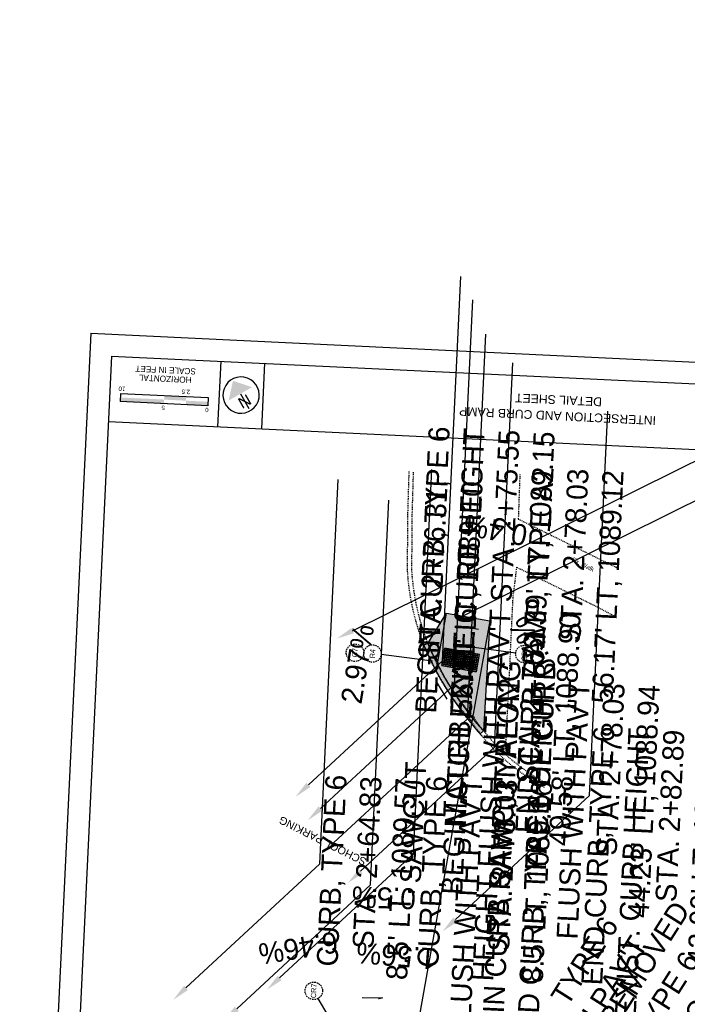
# Model space of a CAD drawing. Header units: feet. Extents: x 2247724 to 2247851, y 439237 to 439458.
# Tile 3 of 4: x 2247724 to 2247800, y 439346 to 439458. Entities that reach past the tile are written whole.
import ezdxf
from ezdxf import colors
from ezdxf.entities.mleader import LeaderData, LeaderLine
from ezdxf.enums import TextEntityAlignment as Align
from ezdxf.math import Vec2, Vec3

# ---------------------------------------------------------------- set-up
doc = ezdxf.new("R2010")
doc.units = ezdxf.units.FT
doc.header["$MEASUREMENT"] = 0
for name, pattern in [('OhDOT_USTN1', [0.055, 0.014, -0.041]), ('OhDOT_USTN3', [0.22, 0.165, -0.055]), ('OhDOT_USTN5', [0.11, 0.055, -0.055])]:
    doc.linetypes.add(name, pattern=pattern)
doc.layers.add('5PPBLDG-HAT', color=253, linetype='Continuous', transparency=0.6)
doc.layers.add('PV_P_Curb-Ramp', color=231, linetype='Continuous', transparency=0.5)
for name, color, linetype in [('GE_P_Cells', 1, 'Continuous'), ('GE_P_CL_Text', 7, 'Continuous'), ('PV_P_Curb', 120, 'Continuous'), ('PV_P_EOP', 7, 'Continuous'), ('PV_P_Walk', 231, 'Continuous'), ('PV_X_Curb', 120, 'OhDOT_USTN1'), ('PV_X_Driveway', 7, 'OhDOT_USTN5'), ('PV_X_Text', 7, 'Continuous'), ('PV_X_Walk', 120, 'OhDOT_USTN5'), ('SH_Border', 7, 'Continuous'), ('SH_Data', 7, 'Continuous'), ('SH_Text', 7, 'Continuous'), ('TX_P_20', 7, 'Continuous')]:
    doc.layers.add(name, color=color, linetype=linetype)
doc.styles.add('Font 70-Main Title', font='txt', dxfattribs={"height": 0.25})
doc.styles.add('OHDOTSymbols', font='arial.ttf')
doc.styles.add('Slanted-Normal', font='font31.shx', dxfattribs={"height": 0.12})
doc.styles.get("Standard").update_dxf_attribs({"font": 'arial.ttf'})
doc.styles.add('Straight-Normal', font='font30.shx', dxfattribs={"height": 0.14})
doc.styles.add('Straight-Sub Title', font='font30.shx', dxfattribs={"height": 0.17})

# ---------------------------------------------------------------- blocks, each defined once
blk = doc.blocks.new('NARROW')
at = {"layer": 'SH_Data', "color": 7, "linetype": 'Continuous'}
blk.add_line((0, 0.033), (0, -0.354), dxfattribs=at)
blk.add_arc((0, 0), 0.415, 129.7798, 129.7633, dxfattribs=at)
blk.add_solid([(0, 0.374), (-0.308, 0.033), (0.308, 0.033)], dxfattribs=at)
at = {"layer": 'SH_Data', "color": 7, "linetype": 'Continuous', "style": 'Font 70-Main Title', "width": 1.15}
blk.add_text('N', height=0.25, dxfattribs=at).set_placement((-0.001, -0.166), align=Align.MIDDLE_CENTER)
blk = doc.blocks.new('HANDFEELERS')
at = {"layer": 'PV_P_Curb-Ramp'}
for p, q in [((0.52, 1.87), (2.52, 2)), ((0.79, -2.12), (2.79, -1.99))]:
    blk.add_line(p, q, dxfattribs=at)
for points in [[(0.79, -2.12), (0.52, 1.87)], [(2.79, -1.99), (2.52, 2)]]:
    blk.add_lwpolyline(points, dxfattribs=at)
for centre, radius in [((0.74, 1.68), 0.0583), ((0.75, 1.48), 0.0583), ((0.76, 1.28), 0.0583), ((0.74, 1.68), 0.03), ((0.75, 1.48), 0.03), ((0.78, 1.08), 0.0583), ((0.76, 1.28), 0.03), ((0.93, 1.7), 0.0583), ((0.95, 1.5), 0.0583), ((0.93, 1.7), 0.03), ((0.96, 1.3), 0.0583), ((0.95, 1.5), 0.03), ((0.98, 1.1), 0.0583), ((0.96, 1.3), 0.03), ((0.98, 1.1), 0.03), ((1.13, 1.71), 0.0583), ((1.15, 1.51), 0.0583), ((1.13, 1.71), 0.03), ((1.16, 1.31), 0.0583), ((1.15, 1.51), 0.03), ((1.18, 1.11), 0.0583), ((1.16, 1.31), 0.03), ((1.18, 1.11), 0.03), ((1.33, 1.72), 0.0583), ((1.35, 1.52), 0.0583), ((1.33, 1.72), 0.03), ((1.36, 1.33), 0.0583), ((1.35, 1.52), 0.03), ((1.37, 1.13), 0.0583), ((1.36, 1.33), 0.03), ((1.37, 1.13), 0.03), ((1.53, 1.74), 0.0583), ((1.55, 1.54), 0.0583), ((1.53, 1.74), 0.03), ((1.56, 1.34), 0.0583), ((1.55, 1.54), 0.03), ((1.57, 1.14), 0.0583), ((1.56, 1.34), 0.03), ((1.57, 1.14), 0.03), ((1.73, 1.75), 0.0583), ((1.75, 1.55), 0.0583), ((1.73, 1.75), 0.03), ((1.76, 1.35), 0.0583), ((1.75, 1.55), 0.03), ((1.77, 1.15), 0.0583), ((1.76, 1.35), 0.03), ((1.77, 1.15), 0.03), ((1.93, 1.76), 0.0583), ((1.95, 1.57), 0.0583), ((1.93, 1.76), 0.03), ((1.96, 1.37), 0.0583), ((1.97, 1.17), 0.0583), ((1.95, 1.57), 0.03), ((1.96, 1.37), 0.03), ((1.97, 1.17), 0.03), ((2.13, 1.78), 0.0583), ((2.15, 1.58), 0.0583), ((2.13, 1.78), 0.03), ((2.16, 1.38), 0.0583), ((2.17, 1.18), 0.0583), ((2.15, 1.58), 0.03), ((2.16, 1.38), 0.03), ((2.17, 1.18), 0.03), ((2.33, 1.79), 0.0583), ((2.35, 1.59), 0.0583), ((2.33, 1.79), 0.03), ((2.36, 1.39), 0.0583), ((2.37, 1.19), 0.0583), ((2.35, 1.59), 0.03), ((2.36, 1.39), 0.03), ((2.37, 1.19), 0.03), ((0.79, 0.89), 0.0583), ((0.8, 0.69), 0.0583), ((0.78, 1.08), 0.03), ((0.79, 0.89), 0.03), ((0.82, 0.49), 0.0583), ((0.8, 0.69), 0.03), ((0.83, 0.29), 0.0583), ((0.82, 0.49), 0.03), ((0.84, 0.09), 0.0583), ((0.83, 0.29), 0.03), ((0.84, 0.09), 0.03), ((0.99, 0.9), 0.0583), ((1, 0.7), 0.0583), ((0.99, 0.9), 0.03), ((1.02, 0.5), 0.0583), ((1, 0.7), 0.03), ((1.03, 0.3), 0.0583), ((1.04, 0.1), 0.0583), ((1.02, 0.5), 0.03), ((1.03, 0.3), 0.03), ((1.04, 0.1), 0.03), ((1.19, 0.91), 0.0583), ((1.2, 0.71), 0.0583), ((1.19, 0.91), 0.03), ((1.22, 0.51), 0.0583), ((1.2, 0.71), 0.03), ((1.23, 0.31), 0.0583), ((1.24, 0.11), 0.0583), ((1.22, 0.51), 0.03), ((1.23, 0.31), 0.03), ((1.24, 0.11), 0.03), ((1.39, 0.93), 0.0583), ((1.4, 0.73), 0.0583), ((1.39, 0.93), 0.03), ((1.42, 0.53), 0.0583), ((1.4, 0.73), 0.03), ((1.43, 0.33), 0.0583), ((1.44, 0.13), 0.0583), ((1.42, 0.53), 0.03), ((1.43, 0.33), 0.03), ((1.44, 0.13), 0.03), ((1.59, 0.94), 0.0583), ((1.6, 0.74), 0.0583), ((1.59, 0.94), 0.03), ((1.61, 0.54), 0.0583), ((1.6, 0.74), 0.03), ((1.63, 0.34), 0.0583), ((1.61, 0.54), 0.03), ((1.64, 0.14), 0.0583), ((1.63, 0.34), 0.03), ((1.66, -0.06), 0.0583), ((1.64, 0.14), 0.03), ((1.79, 0.95), 0.0583), ((1.8, 0.75), 0.0583), ((1.79, 0.95), 0.03), ((1.81, 0.55), 0.0583), ((1.8, 0.75), 0.03), ((1.83, 0.35), 0.0583), ((1.81, 0.55), 0.03), ((1.84, 0.15), 0.0583), ((1.83, 0.35), 0.03), ((1.85, -0.04), 0.0583), ((1.84, 0.15), 0.03), ((1.99, 0.97), 0.0583), ((2, 0.77), 0.0583), ((1.99, 0.97), 0.03), ((2.01, 0.57), 0.0583), ((2, 0.77), 0.03), ((2.03, 0.37), 0.0583), ((2.01, 0.57), 0.03), ((2.04, 0.17), 0.0583), ((2.03, 0.37), 0.03), ((2.05, -0.03), 0.0583), ((2.04, 0.17), 0.03), ((2.19, 0.98), 0.0583), ((2.2, 0.78), 0.0583), ((2.21, 0.58), 0.0583), ((2.19, 0.98), 0.03), ((2.2, 0.78), 0.03), ((2.23, 0.38), 0.0583), ((2.21, 0.58), 0.03), ((2.24, 0.18), 0.0583), ((2.23, 0.38), 0.03), ((2.25, -0.02), 0.0583), ((2.24, 0.18), 0.03), ((2.25, -0.02), 0.03), ((2.39, 0.99), 0.0583), ((2.4, 0.79), 0.0583), ((2.41, 0.59), 0.0583), ((2.39, 0.99), 0.03), ((2.4, 0.79), 0.03), ((2.43, 0.39), 0.0583), ((2.41, 0.59), 0.03), ((2.44, 0.2), 0.0583), ((2.43, 0.39), 0.03), ((2.45, 0), 0.0583), ((2.44, 0.2), 0.03), ((2.45, 0), 0.03), ((0.86, -0.11), 0.0583), ((0.87, -0.31), 0.0583), ((0.86, -0.11), 0.03), ((0.88, -0.51), 0.0583), ((0.87, -0.31), 0.03), ((0.9, -0.71), 0.0583), ((0.88, -0.51), 0.03), ((0.91, -0.91), 0.0583), ((0.9, -0.71), 0.03), ((0.92, -1.11), 0.0583), ((0.91, -0.91), 0.03), ((0.92, -1.11), 0.03), ((1.06, -0.1), 0.0583), ((1.07, -0.3), 0.0583), ((1.06, -0.1), 0.03), ((1.08, -0.5), 0.0583), ((1.07, -0.3), 0.03), ((1.1, -0.7), 0.0583), ((1.08, -0.5), 0.03), ((1.11, -0.9), 0.0583), ((1.1, -0.7), 0.03), ((1.12, -1.1), 0.0583), ((1.11, -0.9), 0.03), ((1.12, -1.1), 0.03), ((1.26, -0.09), 0.0583), ((1.27, -0.28), 0.0583), ((1.28, -0.48), 0.0583), ((1.26, -0.09), 0.03), ((1.27, -0.28), 0.03), ((1.3, -0.68), 0.0583), ((1.28, -0.48), 0.03), ((1.31, -0.88), 0.0583), ((1.3, -0.68), 0.03), ((1.32, -1.08), 0.0583), ((1.31, -0.88), 0.03), ((1.32, -1.08), 0.03), ((1.46, -0.07), 0.0583), ((1.47, -0.27), 0.0583), ((1.48, -0.47), 0.0583), ((1.46, -0.07), 0.03), ((1.47, -0.27), 0.03), ((1.5, -0.67), 0.0583), ((1.48, -0.47), 0.03), ((1.51, -0.87), 0.0583), ((1.52, -1.07), 0.0583), ((1.5, -0.67), 0.03), ((1.51, -0.87), 0.03), ((1.52, -1.07), 0.03), ((1.67, -0.26), 0.0583), ((1.68, -0.46), 0.0583), ((1.66, -0.06), 0.03), ((1.67, -0.26), 0.03), ((1.7, -0.66), 0.0583), ((1.68, -0.46), 0.03), ((1.71, -0.86), 0.0583), ((1.72, -1.06), 0.0583), ((1.7, -0.66), 0.03), ((1.71, -0.86), 0.03), ((1.72, -1.06), 0.03), ((1.87, -0.24), 0.0583), ((1.85, -0.04), 0.03), ((1.88, -0.44), 0.0583), ((1.87, -0.24), 0.03), ((1.9, -0.64), 0.0583), ((1.88, -0.44), 0.03), ((1.91, -0.84), 0.0583), ((1.92, -1.04), 0.0583), ((1.9, -0.64), 0.03), ((1.91, -0.84), 0.03), ((1.92, -1.04), 0.03), ((2.07, -0.23), 0.0583), ((2.05, -0.03), 0.03), ((2.08, -0.43), 0.0583), ((2.07, -0.23), 0.03), ((2.09, -0.63), 0.0583), ((2.08, -0.43), 0.03), ((2.11, -0.83), 0.0583), ((2.09, -0.63), 0.03), ((2.12, -1.03), 0.0583), ((2.11, -0.83), 0.03), ((2.12, -1.03), 0.03), ((2.27, -0.22), 0.0583), ((2.28, -0.42), 0.0583), ((2.27, -0.22), 0.03), ((2.29, -0.62), 0.0583), ((2.28, -0.42), 0.03), ((2.31, -0.82), 0.0583), ((2.29, -0.62), 0.03), ((2.32, -1.02), 0.0583), ((2.31, -0.82), 0.03), ((2.32, -1.02), 0.03), ((2.47, -0.2), 0.0583), ((2.48, -0.4), 0.0583), ((2.47, -0.2), 0.03), ((2.49, -0.6), 0.0583), ((2.48, -0.4), 0.03), ((2.51, -0.8), 0.0583), ((2.49, -0.6), 0.03), ((2.52, -1), 0.0583), ((2.51, -0.8), 0.03), ((2.52, -1), 0.03), ((0.94, -1.31), 0.0583), ((0.95, -1.51), 0.0583), ((0.94, -1.31), 0.03), ((0.97, -1.71), 0.0583), ((0.95, -1.51), 0.03), ((0.98, -1.91), 0.0583), ((0.97, -1.71), 0.03), ((0.98, -1.91), 0.03), ((1.14, -1.3), 0.0583), ((1.15, -1.5), 0.0583), ((1.14, -1.3), 0.03), ((1.16, -1.7), 0.0583), ((1.15, -1.5), 0.03), ((1.18, -1.89), 0.0583), ((1.16, -1.7), 0.03), ((1.18, -1.89), 0.03), ((1.34, -1.28), 0.0583), ((1.35, -1.48), 0.0583), ((1.34, -1.28), 0.03), ((1.36, -1.68), 0.0583), ((1.35, -1.48), 0.03), ((1.38, -1.88), 0.0583), ((1.36, -1.68), 0.03), ((1.38, -1.88), 0.03), ((1.54, -1.27), 0.0583), ((1.55, -1.47), 0.0583), ((1.54, -1.27), 0.03), ((1.56, -1.67), 0.0583), ((1.55, -1.47), 0.03), ((1.58, -1.87), 0.0583), ((1.56, -1.67), 0.03), ((1.58, -1.87), 0.03), ((1.74, -1.26), 0.0583), ((1.75, -1.46), 0.0583), ((1.74, -1.26), 0.03), ((1.76, -1.65), 0.0583), ((1.75, -1.46), 0.03), ((1.78, -1.85), 0.0583), ((1.76, -1.65), 0.03), ((1.78, -1.85), 0.03), ((1.94, -1.24), 0.0583), ((1.95, -1.44), 0.0583), ((1.96, -1.64), 0.0583), ((1.94, -1.24), 0.03), ((1.95, -1.44), 0.03), ((1.98, -1.84), 0.0583), ((1.96, -1.64), 0.03), ((1.98, -1.84), 0.03), ((2.14, -1.23), 0.0583), ((2.15, -1.43), 0.0583), ((2.16, -1.63), 0.0583), ((2.14, -1.23), 0.03), ((2.15, -1.43), 0.03), ((2.18, -1.83), 0.0583), ((2.16, -1.63), 0.03), ((2.18, -1.83), 0.03), ((2.33, -1.21), 0.0583), ((2.35, -1.41), 0.0583), ((2.33, -1.21), 0.03), ((2.36, -1.61), 0.0583), ((2.35, -1.41), 0.03), ((2.38, -1.81), 0.0583), ((2.36, -1.61), 0.03), ((2.38, -1.81), 0.03), ((2.53, -1.2), 0.0583), ((2.55, -1.4), 0.0583), ((2.53, -1.2), 0.03), ((2.56, -1.6), 0.0583), ((2.55, -1.4), 0.03), ((2.58, -1.8), 0.0583), ((2.56, -1.6), 0.03), ((2.58, -1.8), 0.03)]:
    blk.add_circle(centre, radius, dxfattribs=at)

msp = doc.modelspace()

# ---------------------------------------------------------------- hatches: boundary and pattern name
at = {"layer": '5PPBLDG-HAT'}
h = msp.add_hatch(color=256, dxfattribs=at)
h.dxf.hatch_style = 1
h.paths.add_polyline_path([(2247770.51, 439387.01, 0.01783), (2247771.61, 439384.66), (2247772.65, 439390.5)])
h = msp.add_hatch(color=256, dxfattribs=at)
h.dxf.hatch_style = 1
h.paths.add_polyline_path([(2247775.59, 439378.52, 0.013365), (2247776.85, 439377.03), (2247777.57, 439389.62)])
h.paths.add_polyline_path([(2247777.57, 439389.62), (2247772.65, 439390.5), (2247771.61, 439384.66, 0.023591), (2247773.32, 439381.68, 0.034235), (2247775.63, 439378.74)])
h.paths.add_polyline_path([(2247772.09, 439384.51), (2247772.44, 439386.47), (2247776.38, 439385.77), (2247776.03, 439383.8)], flags=16)
h.paths.add_polyline_path([(2247776.31, 439388.3), (2247774.01, 439388.71), (2247773.85, 439387.83), (2247776.15, 439387.41)], flags=24)
h.paths.add_polyline_path([(2247774.88, 439381.51), (2247775.25, 439383.8), (2247774.37, 439383.95), (2247773.99, 439381.66)], flags=24)
h = msp.add_hatch(color=256, dxfattribs=at)
h.dxf.hatch_style = 1
h.paths.add_polyline_path([(2247770.51, 439387.01), (2247770.04, 439386.83, 0.022244), (2247771.47, 439383.86), (2247771.6, 439384.59, -0.024258)])
h.paths.add_polyline_path([(2247771.6, 439384.59), (2247771.47, 439383.86, 0.019242), (2247772.91, 439381.4, 0.037719), (2247775.52, 439378.12), (2247775.59, 439378.52, -0.026736), (2247773.32, 439381.68, -0.030958)])
h.paths.add_polyline_path([(2247775.59, 439378.52), (2247775.52, 439378.12), (2247775.51, 439378.04, 0.017357), (2247776.49, 439376.71), (2247776.85, 439377.03, -0.013365)])
h = msp.add_hatch(color=256, dxfattribs=at)
h.dxf.hatch_style = 1
h.paths.add_polyline_path([(2247771.61, 439384.66), (2247771.6, 439384.59, 0.030958), (2247773.32, 439381.68, -0.023591)])
h.paths.add_polyline_path([(2247770.51, 439387.01, 0.024258), (2247771.6, 439384.59), (2247771.61, 439384.66, -0.01783)])
h = msp.add_hatch(color=256, dxfattribs=at)
h.dxf.hatch_style = 1
h.paths.add_polyline_path([(2247775.48, 439377.87), (2247775.51, 439378.04, -0.00484), (2247775.25, 439378.42, -0.034086), (2247772.91, 439381.4, 0.029531)])
h = msp.add_hatch(color=256, dxfattribs=at)
h.dxf.hatch_style = 1
h.paths.add_polyline_path([(2247773.32, 439381.68, 0.026736), (2247775.59, 439378.52), (2247775.63, 439378.74, -0.034235)])
h = msp.add_hatch(color=256, dxfattribs=at)
h.dxf.hatch_style = 1
h.paths.add_polyline_path([(2247775.51, 439378.04), (2247775.48, 439377.87), (2247775.48, 439377.87, 0.013037), (2247776.74, 439376.41, -0.021506)])
at = {"layer": 'SH_Data', "linetype": 'Continuous'}
msp.add_hatch(color=7, dxfattribs=at).paths.add_polyline_path([(2247740.36, 439414.44), (2247735.37, 439414.67), (2247735.39, 439415.14), (2247735.39, 439415.14), (2247740.38, 439414.91)])

# ---------------------------------------------------------------- linework, layer by layer
at = {"layer": '5PPBLDG-HAT'}
msp.add_lwpolyline([(2247775.48, 439377.87), (2247767.73, 439334.33)], dxfattribs=at)
at = {"layer": 'GE_P_CL_Text'}
for p, q in [((2247774.67, 439386.76, -544.11), (2247780.54, 439385.95, -78.65)), ((2247771.04, 439385, -544.11), (2247765.17, 439385.75, -78.65)), ((2247760.99, 439341.37, -544.11), (2247757.98, 439346.46, -78.65))]:
    msp.add_line(p, q, dxfattribs=at)
at = {"layer": 'GE_P_CL_Text', "linetype": 'OhDOT_USTN3'}
for centre in [(2247762.18, 439385.97), (2247764.18, 439385.87), (2247781.53, 439385.82), (2247757.47, 439347.32)]:
    msp.add_circle(centre, 1, dxfattribs=at)
at = {"layer": 'PV_P_Curb'}
msp.add_line((2247770.51, 439387.01), (2247770.04, 439386.83), dxfattribs=at)
msp.add_lwpolyline([(2247776.85, 439377.03), (2247776.48, 439376.7)], dxfattribs=at)
msp.add_arc((2247804.01, 439401.31), 36.43, 203.114, 221.7945, dxfattribs=at)
at = {"layer": 'PV_P_EOP'}
msp.add_arc((2247804.1, 439401.35), 37.03, 203.0934, 222.3539, dxfattribs=at)
at = {"layer": 'PV_P_Walk'}
for p, q in [((2247771.47, 439383.86), (2247772.65, 439390.5)), ((2247772.65, 439390.5), (2247777.57, 439389.62)), ((2247777.57, 439389.62), (2247775.48, 439377.87))]:
    msp.add_line(p, q, dxfattribs=at)
for points in [[(2247770.51, 439387.01), (2247772.65, 439390.5)], [(2247777.57, 439389.62), (2247776.85, 439377.03)], [(2247772.44, 439386.47), (2247772.09, 439384.51)], [(2247772.44, 439386.47), (2247776.38, 439385.77)], [(2247776.38, 439385.77), (2247776.03, 439383.8)], [(2247772.09, 439384.51), (2247776.03, 439383.8)]]:
    msp.add_lwpolyline(points, dxfattribs=at)
at = {"layer": 'PV_X_Curb', "elevation": 1088.74}
msp.add_lwpolyline([(2247768.83, 439406.6), (2247768.69, 439401.8), (2247768.64, 439395.52)], dxfattribs=at)
at = {"layer": 'PV_X_Curb'}
for centre, radius, start, end in [((2247795.95, 439397.05, 1088.87), 27.36, 183.1432, 221.9919), ((2247795.06, 439391.54, 1088.95), 23.27, 213.5331, 241.2083)]:
    msp.add_arc(centre, radius, start, end, dxfattribs=at)
at = {"layer": 'PV_X_Driveway', "elevation": 1088.74}
msp.add_lwpolyline([(2247768.33, 439406.67), (2247768.19, 439401.81), (2247768.14, 439395.52)], dxfattribs=at)
at = {"layer": 'PV_X_Driveway'}
for centre, radius, start, end in [((2247795.95, 439397.05, 1088.87), 27.86, 183.1432, 222.8233), ((2247795.06, 439391.54, 1088.95), 23.77, 213.5331, 241.7234)]:
    msp.add_arc(centre, radius, start, end, dxfattribs=at)
at = {"layer": 'PV_X_Walk'}
for points, elevation in [([(2247781.01, 439406.35), (2247780.83, 439401.25), (2247792.16, 439395.67), (2247792.23, 439395.64)], 1089.05), ([(2247779.37, 439374.79), (2247779.76, 439382.09), (2247780.24, 439392.26), (2247780.67, 439395.74), (2247789.83, 439391.22), (2247791.74, 439390.2)], 1089.12)]:
    msp.add_lwpolyline(points, dxfattribs=dict(at, elevation=elevation))
at = {"layer": 'SH_Border'}
for p, q in [((2247731.99, 439422.5), (2247723.88, 439252.69)), ((2247731.99, 439422.5), (2247841.86, 439417.25)), ((2247734.37, 439419.88), (2247726.5, 439255.07)), ((2247734.37, 439419.88), (2247839.25, 439414.88)), ((2247746.85, 439419.29), (2247746.49, 439411.79)), ((2247751.85, 439419.05), (2247751.49, 439411.56)), ((2247734.01, 439412.39), (2247838.89, 439407.39))]:
    msp.add_line(p, q, dxfattribs=at)
at = {"layer": 'SH_Data', "color": 7, "linetype": 'Continuous'}
for p, q in [((2247735.41, 439415.61), (2247735.37, 439414.67)), ((2247735.41, 439415.61), (2247745.4, 439415.13)), ((2247745.36, 439414.2), (2247735.37, 439414.67)), ((2247745.4, 439415.13), (2247745.36, 439414.2))]:
    msp.add_line(p, q, dxfattribs=at)
for points in [[(2247742.9, 439415.25), (2247740.41, 439415.37), (2247742.88, 439414.78), (2247740.38, 439414.9)], [(2247745.38, 439414.66), (2247742.88, 439414.78), (2247745.36, 439414.2), (2247742.86, 439414.32)]]:
    msp.add_solid(points, dxfattribs=at)
at = {"layer": 'TX_P_20', "linetype": 'ByBlock', "lineweight": -2, "elevation": 1083.62}
for points in [[(2247773.95, 439389.06), (2247776.29, 439388.68)], [(2247775.04, 439381.35), (2247775.46, 439383.68)], [(2247771.44, 439382.68), (2247772.69, 439380.67)], [(2247765.37, 439346.49), (2247763.01, 439346.54)]]:
    msp.add_lwpolyline(points, dxfattribs=at)
at = {"layer": 'TX_P_20'}
for points in [[(2247774.43, 439388.81, 1083.62), (2247773.99, 439389.05, 1083.62), (2247774.49, 439388.97, 1083.62)], [(2247771.57, 439382.16, 1083.62), (2247771.46, 439382.65, 1083.62), (2247771.72, 439382.22, 1083.62)], [(2247774.97, 439381.89, 1083.62), (2247775.04, 439381.39, 1083.62), (2247775.13, 439381.88, 1083.62)], [(2247764.85, 439346.33, 1083.62), (2247765.34, 439346.48, 1083.62), (2247764.83, 439346.49, 1083.62)]]:
    msp.add_solid(points, dxfattribs=at)

# ---------------------------------------------------------------- block references
at = {"layer": '5PPBLDG-HAT', "rotation": 75.99091966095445}
msp.add_blockref('HANDFEELERS', (2247773.78, 439383.55), dxfattribs=at)
at = {"layer": 'GE_P_Cells', "xscale": 4.999999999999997, "yscale": 4.999999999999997, "zscale": 4.999999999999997, "rotation": 29.6445874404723}
msp.add_blockref('NARROW', (2247749.17, 439415.42), dxfattribs=at)

# ---------------------------------------------------------------- texts
at = {"layer": 'GE_P_CL_Text', "style": 'Slanted-Normal'}
for s, insert, char_height, width, attachment_point, rotation in [("BEGIN CURB, TYPE 6\\PMATCH EXIST. CURB HEIGHT\\PSTA. 2+75.55\\P52.39' LT, 1089.15", (2247770.61, 439411.89, 1088.87), 2.4, 57.4825, 3, 87.2721), ("END CURB RAMP, TYPE A2\\PSTA. 2+78.03\\P56.17' LT, 1089.12", (2247782.48, 439407.26), 2.4, 57.4825, 3, 87.2678), ("STA. 2+76.31,\\P56.31' LT, 1089.10", (2247770.38, 439405.82), 2.4, 57.4825, 3, 87.2678), ('0.4%', (2247781.6, 439398.14, 1083.62), 2.4, 57.4825, 1, 169.6829), ("BEGIN CURB, TYPE 6\\PHEIGHT FLUSH WITH PAV'T\\PSTA. 2+76.17\\P49.58' LT, 1088.90", (2247773.59, 439391.15), 2.4, 57.4825, 3, 87.2721), ('0.5%', (2247783.31, 439382.88, 1083.62), 2.4, 57.4825, 1, 120.7324), ('2.97%', (2247762.94, 439380, 1083.62), 2.4, 57.4825, 7, 80.6129), ('C7', (2247762.18, 439385.97), 0.6, 14.3706, 5, 87.2678), ('R4', (2247764.18, 439385.87), 0.6, 14.3706, 5, 87.2678), ('CR8', (2247781.53, 439385.82), 0.6, 14.3706, 5, 87.2678), ('SAWCUT ALONG\\PFACE OF CURB', (2247778.73, 439385.18), 2.4, 57.4825, 3, 87.2721), ("BEGIN CURB RAMP, TYPE A2\\PEND CURB, TYPE 6 HEIGHT\\PFLUSH WITH PAV'T\\PSTA. 2+78.03\\P44.23' LT, 1088.94", (2247778.61, 439383.12), 2.4, 57.4825, 3, 87.2721), ("END CURB, TYPE 6\\PMATCH EXIST. CURB HEIGHT\\PSTA. 2+82.89\\P42.99' LT. 1089.14", (2247789.43, 439377.6), 2.4, 57.4825, 3, 87.2721), ('SAWCUT', (2247767.95, 439373.56), 2.4, 57.4825, 3, 87.2721), ("CURB, TYPE 6\\PSTA. 2+64.83\\P8.5' LT, 1089.57", (2247758.83, 439372.08), 2.4, 57.4825, 3, 87.2721), ("CURB, TYPE 6\\PHEIGHT FLUSH WITH PAV'T\\PSTA. 2+73.03\\P8.5' LT, 1089.16", (2247770.33, 439371.94), 2.4, 57.4825, 3, 87.2721), ("END CURB REMOVED\\PEND CURB, TYPE 6\\PMATCH EXIST. CURB HEIGHT\\PSTA. 2+79.03\\P8.5' LT, 1089.21 ", (2247780.37, 439329.21, 1083.63), 2.4, 57.4825, 1, 57.6177), ('0.5%', (2247769.09, 439356.63, 1083.62), 2.4, 57.4825, 1, 178.1234), ('6.46%', (2247760.39, 439351.74, 1083.62), 2.4, 57.4825, 1, 189.1339), ("END CURB, TYPE 6\\PFLUSH WITH PAV'T\\PSTA. 2+78.03\\P8.5' LT, 1089.14", (2247774.5, 439331.08, 1083.63), 2.4, 57.4825, 1, 57.6177), ('1.56%', (2247771.31, 439349.75, 1083.62), 2.4, 57.4825, 1, 175.2631), ('CR7', (2247757.47, 439347.32), 0.6, 14.3706, 5, 87.2678)]:
    msp.add_mtext(s, dxfattribs=dict(at, insert=insert, char_height=char_height, width=width, attachment_point=attachment_point, rotation=rotation))
at = {"layer": 'PV_X_Text', "insert": (2247787.14, 439396.91, 1087.65), "char_height": 0.5, "width": 181.3992, "attachment_point": 1, "rotation": 332.7346, "style": 'Straight-Normal'}
msp.add_mtext('Ex. Walk', dxfattribs=at)
at = {"layer": 'SH_Border', "insert": (2247758.49, 439364.47), "char_height": 0.875, "attachment_point": 5, "rotation": 153.2543, "style": 'OHDOTSymbols'}
msp.add_mtext_dynamic_manual_height_columns('SCHOOL PARKING', width=59.5819, gutter_width=5, heights=[11.56], dxfattribs=at)
at = {"layer": 'SH_Data', "linetype": 'Continuous', "style": 'Straight-Sub Title'}
for s, p in [('SCALE IN FEET', (2247740.55, 439418.28)), ('HORIZONTAL', (2247740.5, 439417.28))]:
    msp.add_text(s, height=0.7, rotation=177.2678, dxfattribs=at).set_placement(p, align=Align.MIDDLE_CENTER)
at = {"layer": 'SH_Data', "style": 'Straight-Sub Title'}
for s, p in [('10', (2247735.57, 439416.39)), ('2.5', (2247742.87, 439416.04)), ('5', (2247740.28, 439414.21)), ('0', (2247745.28, 439413.97))]:
    msp.add_text(s, height=0.5, rotation=177.2678, dxfattribs=at).set_placement(p, align=Align.CENTER)
at = {"layer": 'SH_Text', "linetype": 'Continuous', "style": 'OHDOTSymbols'}
for s, p in [('DETAIL SHEET', (2247785.43, 439414.87)), ('INTERSECTION AND CURB RAMP', (2247785.32, 439413.04, -565.93))]:
    msp.add_text(s, height=1, rotation=177.2678, dxfattribs=at).set_placement(p, align=Align.MIDDLE_CENTER)

# ---------------------------------------------------------------- leaders
at = {"layer": 'TX_P_20'}
ml = msp.add_multileader_mtext('Standard', dxfattribs=at)
ml.set_content('', color=256)
ml.set_leader_properties()
ml.build(insert=Vec2(0, 0))
ml.multileader.update_dxf_attribs({"dogleg_length": 2.2, "arrow_head_size": 2, "scale": 20})
ctx = ml.context
ctx.base_point, ctx.scale, ctx.char_height, ctx.arrow_head_size, ctx.landing_gap_size, ctx.plane_origin, ctx.plane_x_axis, ctx.plane_y_axis = Vec3(2247822.04, 439460.18), 20, 2, 2, 1.8, Vec3(2247757.28, 439437.21), Vec3(-0.047667, -0.998863), Vec3(0.998863, -0.047667)
ctx.text_align_type = 2
notes = []
notes.append((ctx, [(1, (1, 1, 0), (2247819.77, 439412.63), (0.047667, 0.998863), 44, [(0, [(2247772.22, 439389.03)], 0, [])])]))
ctx.mtext.insert, ctx.mtext.text_direction, ctx.mtext.rotation, ctx.mtext.alignment, ctx.mtext.flow_direction = Vec3(2247822.95, 439458.33), Vec3(-0.047667, -0.998863), 3.141593, 3, 5
ml = msp.add_multileader_mtext('Standard', dxfattribs=at)
ml.set_content('', color=256)
ml.set_leader_properties()
ml.build(insert=Vec2(0, 0))
ml.multileader.update_dxf_attribs({"dogleg_length": 2.2, "arrow_head_size": 2, "scale": 20})
ctx = ml.context
ctx.base_point, ctx.scale, ctx.char_height, ctx.arrow_head_size, ctx.landing_gap_size, ctx.plane_origin, ctx.plane_x_axis, ctx.plane_y_axis = Vec3(2247809.94, 439458.74), 20, 2, 2, 1.8, Vec3(2247745.18, 439435.77), Vec3(-0.047667, -0.998863), Vec3(0.998863, -0.047667)
ctx.text_align_type = 2
notes.append((ctx, [(1, (1, 1, 0), (2247807.67, 439411.19), (0.047667, 0.998863), 44, [(0, [(2247760.11, 439387.59)], 0, [])])]))
ctx.mtext.insert, ctx.mtext.text_direction, ctx.mtext.rotation, ctx.mtext.alignment, ctx.mtext.flow_direction = Vec3(2247810.85, 439456.89), Vec3(-0.047667, -0.998863), 3.141593, 3, 5
ml = msp.add_multileader_mtext('Standard', dxfattribs=at)
ml.set_content('', color=256)
ml.set_leader_properties()
ml.build(insert=Vec2(0, 0))
ml.multileader.update_dxf_attribs({"dogleg_length": 2.2, "arrow_head_size": 2, "scale": 20})
ctx = ml.context
ctx.base_point, ctx.scale, ctx.char_height, ctx.arrow_head_size, ctx.landing_gap_size, ctx.plane_origin, ctx.plane_x_axis, ctx.plane_y_axis = Vec3(2247774.42, 439432.58, 1088.87), 20, 2, 2, 1.8, Vec3(2247733.97, 439416.81, 1088.87), Vec3(-0.047592, -0.998867), Vec3(0.998867, -0.047592)
ctx.text_align_type = 2
notes.append((ctx, [(1, (1, 1, 0), (2247772.16, 439385.04, 1088.87), (0.047592, 0.998867), 44, [(0, [(2247755.39, 439369.5, 1088.87)], 0, [])])]))
ctx.mtext.insert, ctx.mtext.text_direction, ctx.mtext.rotation, ctx.mtext.alignment, ctx.mtext.flow_direction = Vec3(2247775.34, 439430.74, 1088.87), Vec3(-0.047592, -0.998867), 3.141668, 3, 5
ml = msp.add_multileader_mtext('Standard', dxfattribs=at)
ml.set_content('', color=256)
ml.set_leader_properties()
ml.build(insert=Vec2(0, 0))
ml.multileader.update_dxf_attribs({"dogleg_length": 2.2, "arrow_head_size": 2, "scale": 20})
ctx = ml.context
ctx.base_point, ctx.scale, ctx.char_height, ctx.arrow_head_size, ctx.landing_gap_size, ctx.plane_origin, ctx.plane_x_axis, ctx.plane_y_axis = Vec3(2247775.82, 439429.9), 20, 2, 2, 1.8, Vec3(2247735.37, 439414.12), Vec3(-0.047592, -0.998867), Vec3(0.998867, -0.047592)
ctx.text_align_type = 2
notes.append((ctx, [(1, (1, 1, 0), (2247773.56, 439382.35), (0.047592, 0.998867), 44, [(0, [(2247756.78, 439366.81)], 0, [])])]))
ctx.mtext.insert, ctx.mtext.text_direction, ctx.mtext.rotation, ctx.mtext.alignment, ctx.mtext.flow_direction = Vec3(2247776.73, 439428.05), Vec3(-0.047592, -0.998867), 3.141668, 3, 5
ml = msp.add_multileader_mtext('Standard', dxfattribs=at)
ml.set_content('', color=256)
ml.set_leader_properties()
ml.build(insert=Vec2(0, 0))
ml.multileader.update_dxf_attribs({"dogleg_length": 2.2, "arrow_head_size": 2, "scale": 20})
ctx = ml.context
ctx.base_point, ctx.scale, ctx.char_height, ctx.arrow_head_size, ctx.landing_gap_size, ctx.plane_origin, ctx.plane_x_axis, ctx.plane_y_axis = Vec3(2247777.3, 439425.96), 20, 2, 2, 1.8, Vec3(2247736.84, 439410.19), Vec3(-0.047592, -0.998867), Vec3(0.998867, -0.047592)
ctx.text_align_type = 2
notes.append((ctx, [(1, (1, 1, 0), (2247775.04, 439378.42), (0.047592, 0.998867), 44, [(0, [(2247758.26, 439362.88)], 0, [])])]))
ctx.mtext.insert, ctx.mtext.text_direction, ctx.mtext.rotation, ctx.mtext.alignment, ctx.mtext.flow_direction = Vec3(2247778.21, 439424.12), Vec3(-0.047592, -0.998867), 3.141668, 3, 5
ml = msp.add_multileader_mtext('Standard', dxfattribs=at)
ml.set_content('', color=256)
ml.set_leader_properties()
ml.build(insert=Vec2(0, 0))
ml.multileader.update_dxf_attribs({"dogleg_length": 2.2, "arrow_head_size": 2, "scale": 20})
ctx = ml.context
ctx.base_point, ctx.scale, ctx.char_height, ctx.arrow_head_size, ctx.landing_gap_size, ctx.plane_origin, ctx.plane_x_axis, ctx.plane_y_axis = Vec3(2247780.4, 439422.71), 20, 2, 2, 1.8, Vec3(2247739.94, 439406.94), Vec3(-0.047592, -0.998867), Vec3(0.998867, -0.047592)
ctx.text_align_type = 2
notes.append((ctx, [(1, (1, 1, 0), (2247778.13, 439375.17), (0.047592, 0.998867), 44, [(0, [(2247761.36, 439359.63)], 0, [])])]))
ctx.mtext.insert, ctx.mtext.text_direction, ctx.mtext.rotation, ctx.mtext.alignment, ctx.mtext.flow_direction = Vec3(2247781.31, 439420.87), Vec3(-0.047592, -0.998867), 3.141668, 3, 5
ml = msp.add_multileader_mtext('Standard', dxfattribs=at)
ml.set_content('', color=256)
ml.set_leader_properties()
ml.build(insert=Vec2(0, 0))
ml.multileader.update_dxf_attribs({"dogleg_length": 2.2, "arrow_head_size": 2, "scale": 20})
ctx = ml.context
ctx.base_point, ctx.scale, ctx.char_height, ctx.arrow_head_size, ctx.landing_gap_size, ctx.plane_origin, ctx.plane_x_axis, ctx.plane_y_axis = Vec3(2247791.21, 439417.2), 20, 2, 2, 1.8, Vec3(2247750.76, 439401.42), Vec3(-0.047592, -0.998867), Vec3(0.998867, -0.047592)
ctx.text_align_type = 2
notes.append((ctx, [(1, (1, 1, 0), (2247788.95, 439369.65), (0.047592, 0.998867), 44, [(0, [(2247772.18, 439354.11)], 0, [])])]))
ctx.mtext.insert, ctx.mtext.text_direction, ctx.mtext.rotation, ctx.mtext.alignment, ctx.mtext.flow_direction = Vec3(2247792.13, 439415.35), Vec3(-0.047592, -0.998867), 3.141668, 3, 5
ml = msp.add_multileader_mtext('Standard', dxfattribs=at)
ml.set_content('', color=256)
ml.set_leader_properties()
ml.build(insert=Vec2(0, 0))
ml.multileader.update_dxf_attribs({"dogleg_length": 2.2, "arrow_head_size": 2, "scale": 20})
ctx = ml.context
ctx.base_point, ctx.scale, ctx.char_height, ctx.arrow_head_size, ctx.landing_gap_size, ctx.plane_origin, ctx.plane_x_axis, ctx.plane_y_axis = Vec3(2247771.15, 439410.52), 20, 2, 2, 1.8, Vec3(2247730.69, 439394.75), Vec3(-0.047592, -0.998867), Vec3(0.998867, -0.047592)
ctx.text_align_type = 2
notes.append((ctx, [(1, (1, 1, 0), (2247768.88, 439362.98), (0.047592, 0.998867), 44, [(0, [(2247752.11, 439347.44)], 0, [])])]))
ctx.mtext.insert, ctx.mtext.text_direction, ctx.mtext.rotation, ctx.mtext.alignment, ctx.mtext.flow_direction = Vec3(2247772.06, 439408.68), Vec3(-0.047592, -0.998867), 3.141668, 3, 5
ml = msp.add_multileader_mtext('Standard', dxfattribs=at)
ml.set_content('', color=256)
ml.set_leader_properties()
ml.build(insert=Vec2(0, 0))
ml.multileader.update_dxf_attribs({"dogleg_length": 2.2, "arrow_head_size": 2, "scale": 20})
ctx = ml.context
ctx.base_point, ctx.scale, ctx.char_height, ctx.arrow_head_size, ctx.landing_gap_size, ctx.plane_origin, ctx.plane_x_axis, ctx.plane_y_axis = Vec3(2247760.45, 439409.38), 20, 2, 2, 1.8, Vec3(2247719.99, 439393.6), Vec3(-0.047592, -0.998867), Vec3(0.998867, -0.047592)
ctx.text_align_type = 2
notes.append((ctx, [(1, (1, 1, 0), (2247758.18, 439361.83), (0.047592, 0.998867), 44, [(0, [(2247741.41, 439346.29)], 0, [])])]))
ctx.mtext.insert, ctx.mtext.text_direction, ctx.mtext.rotation, ctx.mtext.alignment, ctx.mtext.flow_direction = Vec3(2247761.36, 439407.53), Vec3(-0.047592, -0.998867), 3.141668, 3, 5
ml = msp.add_multileader_mtext('Standard', dxfattribs=at)
ml.set_content('', color=256)
ml.set_leader_properties()
ml.build(insert=Vec2(0, 0))
ml.multileader.update_dxf_attribs({"dogleg_length": 2.2, "arrow_head_size": 2, "scale": 20})
ctx = ml.context
ctx.base_point, ctx.scale, ctx.char_height, ctx.arrow_head_size, ctx.landing_gap_size, ctx.plane_origin, ctx.plane_x_axis, ctx.plane_y_axis = Vec3(2247766.24, 439406.99), 20, 2, 2, 1.8, Vec3(2247725.78, 439391.22), Vec3(-0.047592, -0.998867), Vec3(0.998867, -0.047592)
ctx.text_align_type = 2
notes.append((ctx, [(1, (1, 1, 0), (2247763.97, 439359.45), (0.047592, 0.998867), 44, [(0, [(2247747.2, 439343.91)], 0, [])])]))
ctx.mtext.insert, ctx.mtext.text_direction, ctx.mtext.rotation, ctx.mtext.alignment, ctx.mtext.flow_direction = Vec3(2247767.15, 439405.15), Vec3(-0.047592, -0.998867), 3.141668, 3, 5
for ctx, leaders in notes:
    for number, flags, end, landing, length, lines in leaders:
        leader = LeaderData()
        leader.index, (leader.has_last_leader_line, leader.has_dogleg_vector, leader.attachment_direction) = number, flags
        leader.last_leader_point, leader.dogleg_vector, leader.dogleg_length = Vec3(end), Vec3(landing), length
        for number, points, colour, breaks in lines:
            line = LeaderLine()
            line.index, line.vertices, line.color, line.breaks = number, Vec3.list(points), colors.encode_raw_color(colour), breaks
            leader.lines.append(line)
        ctx.leaders.append(leader)

doc.saveas('drawing.dxf')
